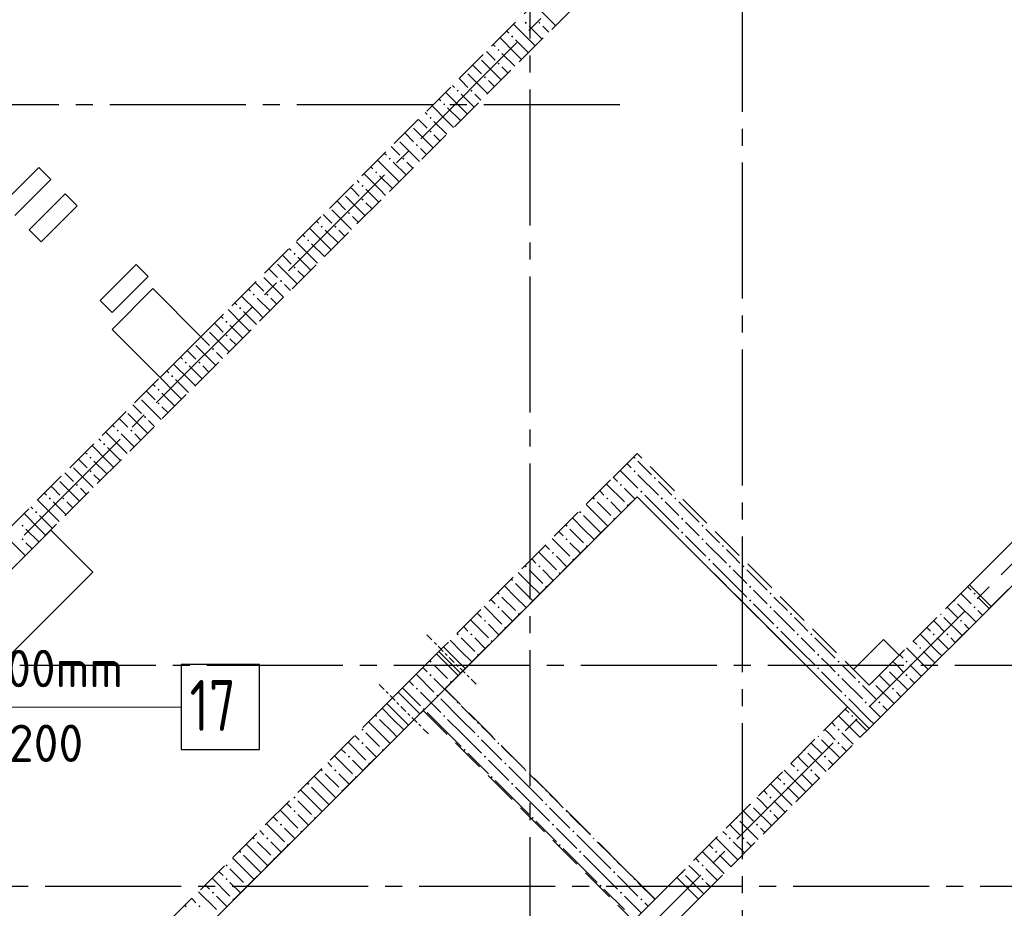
# Model space of a CAD drawing. Header units: millimetres. Extents: x 0 to 43617, y 0 to 59400.
# Tile 15 of 29: x 18824 to 24616, y 24401 to 29632. Entities that reach past the tile are written whole.
import ezdxf

# ---------------------------------------------------------------- set-up
doc = ezdxf.new("R2010")
doc.units = ezdxf.units.MM
doc.linetypes.add('______2', pattern=[270, 200, -70])
doc.linetypes.add('______5', pattern=[1100, 800, -100, 100, -100])
for name, color, linetype, lineweight in [('ДОП Верх по У', 7, 'Continuous', 25), ('Макрос окна_ макрос двери', 7, 'Continuous', 18), ('Оси', 40, '______5', 18), ('Позиционная метка номер позиции', 7, 'Continuous', 13)]:
    doc.layers.add(name, color=color, linetype=linetype, lineweight=lineweight)
doc.layers.add('ЖБ Перекрытие верхний уровень', color=7, linetype='Continuous', lineweight=25, true_color=0xe0e0ff)
doc.layers.add('ЖБ Стена верхний уровень', color=7, linetype='Continuous', lineweight=25, true_color=0x006e00)
doc.styles.add('ISOCPEUR', font='txt')

msp = doc.modelspace()

# ---------------------------------------------------------------- hatches: boundary and pattern name
at = {"layer": 'ЖБ Стена верхний уровень', "linetype": 'Continuous', "lineweight": 18, "transparency": 33554687}
for points in [[(21794.5, 29613.1), (21801, 29619.6), (21807.5, 29613.1), (21801, 29606.6)], [(21874.5, 29613.1), (21881, 29619.6), (21887.5, 29613.1), (21881, 29606.6)], [(21714.5, 29533.1), (21721, 29539.6), (21727.4, 29533.1), (21721, 29526.6)], [(21634.5, 29453.1), (21640.9, 29459.6), (21647.4, 29453.1), (21640.9, 29446.6)], [(21634.5, 29373.1), (21640.9, 29379.6), (21647.4, 29373.1), (21640.9, 29366.6)], [(21554.4, 29293.1), (21560.9, 29299.6), (21567.4, 29293.1), (21560.9, 29286.6)], [(21394.5, 29213.1), (21401, 29219.6), (21407.5, 29213.1), (21401, 29206.6)], [(21474.5, 29213.1), (21481, 29219.6), (21487.5, 29213.1), (21481, 29206.6)], [(21314.5, 29133.1), (21321, 29139.6), (21327.4, 29133.1), (21321, 29126.6)], [(21234.5, 29053.1), (21240.9, 29059.6), (21247.4, 29053.1), (21240.9, 29046.6)], [(21234.5, 28973.1), (21240.9, 28979.6), (21247.4, 28973.1), (21240.9, 28966.6)], [(21154.4, 28893.1), (21160.9, 28899.6), (21167.4, 28893.1), (21160.9, 28886.6)], [(20994.5, 28813.1), (21001, 28819.6), (21007.5, 28813.1), (21001, 28806.6)], [(21074.5, 28813.1), (21081, 28819.6), (21087.5, 28813.1), (21081, 28806.6)], [(20914.5, 28733.1), (20921, 28739.6), (20927.4, 28733.1), (20921, 28726.6)], [(20834.5, 28653.1), (20840.9, 28659.6), (20847.4, 28653.1), (20840.9, 28646.6)], [(20834.5, 28573.1), (20840.9, 28579.6), (20847.4, 28573.1), (20840.9, 28566.6)], [(20754.4, 28493.1), (20760.9, 28499.6), (20767.4, 28493.1), (20760.9, 28486.6)], [(20594.5, 28413.1), (20601, 28419.6), (20607.5, 28413.1), (20601, 28406.6)], [(20674.5, 28413.1), (20681, 28419.6), (20687.5, 28413.1), (20681, 28406.6)], [(20514.5, 28333.1), (20521, 28339.6), (20527.4, 28333.1), (20521, 28326.6)], [(20434.5, 28253.1), (20440.9, 28259.6), (20447.4, 28253.1), (20440.9, 28246.6)], [(20434.5, 28173.1), (20440.9, 28179.6), (20447.4, 28173.1), (20440.9, 28166.6)], [(20354.4, 28093.1), (20360.9, 28099.6), (20367.4, 28093.1), (20360.9, 28086.6)], [(20194.5, 28013.1), (20201, 28019.6), (20207.5, 28013.1), (20201, 28006.6)], [(20274.5, 28013.1), (20281, 28019.6), (20287.5, 28013.1), (20281, 28006.6)], [(20114.5, 27933.1), (20121, 27939.6), (20127.4, 27933.1), (20121, 27926.6)], [(20034.5, 27853.1), (20040.9, 27859.6), (20047.4, 27853.1), (20040.9, 27846.6)], [(20034.5, 27773.1), (20040.9, 27779.6), (20047.4, 27773.1), (20040.9, 27766.6)], [(19954.4, 27693.1), (19960.9, 27699.6), (19967.4, 27693.1), (19960.9, 27686.6)], [(19794.5, 27613.1), (19801, 27619.6), (19807.5, 27613.1), (19801, 27606.6)], [(19874.5, 27613.1), (19881, 27619.6), (19887.5, 27613.1), (19881, 27606.6)], [(19714.5, 27533.1), (19721, 27539.6), (19727.4, 27533.1), (19721, 27526.6)], [(19634.5, 27453.1), (19640.9, 27459.6), (19647.4, 27453.1), (19640.9, 27446.6)], [(19634.5, 27373.1), (19640.9, 27379.6), (19647.4, 27373.1), (19640.9, 27366.6)], [(19554.4, 27293.1), (19560.9, 27299.6), (19567.4, 27293.1), (19560.9, 27286.6)], [(19394.5, 27213.1), (19401, 27219.6), (19407.5, 27213.1), (19401, 27206.6)], [(19474.5, 27213.1), (19481, 27219.6), (19487.5, 27213.1), (19481, 27206.6)], [(19314.5, 27133.1), (19321, 27139.6), (19327.4, 27133.1), (19321, 27126.6)], [(19234.5, 27053.1), (19240.9, 27059.6), (19247.4, 27053.1), (19240.9, 27046.6)], [(22434.5, 27053.1), (22440.9, 27059.6), (22447.4, 27053.1), (22440.9, 27046.6)], [(19234.5, 26973.1), (19240.9, 26979.6), (19247.4, 26973.1), (19240.9, 26966.6)], [(22434.5, 26973.1), (22440.9, 26979.6), (22447.4, 26973.1), (22440.9, 26966.6)], [(22554.4, 26933.1), (22560.9, 26939.6), (22567.4, 26933.1), (22560.9, 26926.6)], [(19154.4, 26893.1), (19160.9, 26899.6), (19167.4, 26893.1), (19160.9, 26886.6)], [(22354.4, 26893.1), (22360.9, 26899.6), (22367.4, 26893.1), (22360.9, 26886.6)], [(18994.5, 26813.1), (19001, 26819.6), (19007.5, 26813.1), (19001, 26806.6)], [(19074.5, 26813.1), (19081, 26819.6), (19087.5, 26813.1), (19081, 26806.6)], [(22194.5, 26813.1), (22201, 26819.6), (22207.5, 26813.1), (22201, 26806.6)], [(22274.5, 26813.1), (22281, 26819.6), (22287.5, 26813.1), (22281, 26806.6)], [(22474.5, 26853.1), (22481, 26859.6), (22487.5, 26853.1), (22481, 26846.6)], [(22594.5, 26813.1), (22601, 26819.6), (22607.5, 26813.1), (22601, 26806.6)], [(22674.5, 26813.1), (22681, 26819.6), (22687.5, 26813.1), (22681, 26806.6)], [(22394.5, 26773.1), (22401, 26779.6), (22406.2, 26774.3), (22399.7, 26767.8)], [(18914.5, 26733.1), (18921, 26739.6), (18927.4, 26733.1), (18921, 26726.6)], [(22114.5, 26733.1), (22121, 26739.6), (22127.4, 26733.1), (22121, 26726.6)], [(18834.5, 26653.1), (18840.9, 26659.6), (18847.4, 26653.1), (18840.9, 26646.6)], [(22034.5, 26653.1), (22040.9, 26659.6), (22047.4, 26653.1), (22040.9, 26646.6)], [(22314.5, 26693.1), (22321, 26699.6), (22326.2, 26694.3), (22319.7, 26687.8)], [(22714.5, 26693.1), (22721, 26699.6), (22727.4, 26693.1), (22721, 26686.6)], [(22834.5, 26653.1), (22840.9, 26659.6), (22847.4, 26653.1), (22840.9, 26646.6)], [(22714.5, 26613.1), (22721, 26619.6), (22727.4, 26613.1), (22721, 26606.6)], [(18834.5, 26573.1), (18840.9, 26579.6), (18847.4, 26573.1), (18840.9, 26566.6)], [(22034.5, 26573.1), (22040.9, 26579.6), (22047.4, 26573.1), (22040.9, 26566.6)], [(22154.4, 26533.1), (22160.9, 26539.6), (22166.2, 26534.3), (22159.7, 26527.8)], [(22834.5, 26573.1), (22840.9, 26579.6), (22847.4, 26573.1), (22840.9, 26566.6)], [(22954.4, 26533.1), (22960.9, 26539.6), (22967.4, 26533.1), (22960.9, 26526.6)], [(21954.4, 26493.1), (21960.9, 26499.6), (21967.4, 26493.1), (21960.9, 26486.6)], [(21794.5, 26413.1), (21801, 26419.6), (21807.5, 26413.1), (21801, 26406.6)], [(21874.5, 26413.1), (21881, 26419.6), (21887.5, 26413.1), (21881, 26406.6)], [(22074.5, 26453.1), (22081, 26459.6), (22086.2, 26454.3), (22079.7, 26447.9)], [(22874.5, 26453.1), (22881, 26459.6), (22887.5, 26453.1), (22881, 26446.6)], [(22994.5, 26413.1), (23001, 26419.6), (23007.5, 26413.1), (23001, 26406.6)], [(23074.5, 26413.1), (23081, 26419.6), (23087.5, 26413.1), (23081, 26406.6)], [(21994.5, 26373.1), (22001, 26379.6), (22006.2, 26374.3), (21999.7, 26367.8)], [(21714.5, 26333.1), (21721, 26339.6), (21727.4, 26333.1), (21721, 26326.6)], [(21914.5, 26293.1), (21921, 26299.6), (21926.2, 26294.3), (21919.7, 26287.8)], [(23114.5, 26293.1), (23121, 26299.6), (23127.4, 26293.1), (23121, 26286.6)], [(21634.5, 26253.1), (21640.9, 26259.6), (21647.4, 26253.1), (21640.9, 26246.6)], [(23234.5, 26253.1), (23240.9, 26259.6), (23247.4, 26253.1), (23240.9, 26246.6)], [(24434.5, 26253.1), (24440.9, 26259.6), (24447.4, 26253.1), (24440.9, 26246.6)], [(21634.5, 26173.1), (21640.9, 26179.6), (21647.4, 26173.1), (21640.9, 26166.6)], [(23114.5, 26213.1), (23121, 26219.6), (23127.4, 26213.1), (23121, 26206.6)], [(23234.5, 26173.1), (23240.9, 26179.6), (23247.4, 26173.1), (23240.9, 26166.6)], [(24323.7, 26216.9), (24327.4, 26213.1), (24321, 26206.6), (24317.2, 26210.4)], [(24434.5, 26173.1), (24440.9, 26179.6), (24447.4, 26173.1), (24440.9, 26166.6)], [(21754.4, 26133.1), (21760.9, 26139.6), (21766.2, 26134.3), (21759.7, 26127.8)], [(23354.4, 26133.1), (23360.9, 26139.6), (23367.4, 26133.1), (23360.9, 26126.6)], [(24243.7, 26136.9), (24247.4, 26133.1), (24240.9, 26126.6), (24237.2, 26130.4)], [(21554.4, 26093.1), (21560.9, 26099.6), (21567.4, 26093.1), (21560.9, 26086.6)], [(24354.4, 26093.1), (24360.9, 26099.6), (24367.4, 26093.1), (24360.9, 26086.6)], [(21394.5, 26013.1), (21401, 26019.6), (21407.5, 26013.1), (21401, 26006.6)], [(21474.5, 26013.1), (21481, 26019.6), (21487.5, 26013.1), (21481, 26006.6)], [(21674.5, 26053.1), (21681, 26059.6), (21686.2, 26054.3), (21679.7, 26047.9)], [(23274.5, 26053.1), (23281, 26059.6), (23287.5, 26053.1), (23281, 26046.6)], [(23394.5, 26013.1), (23401, 26019.6), (23407.5, 26013.1), (23401, 26006.6)], [(23474.5, 26013.1), (23481, 26019.6), (23487.5, 26013.1), (23481, 26006.6)], [(24194.5, 26013.1), (24201, 26019.6), (24207.5, 26013.1), (24201, 26006.6)], [(24274.5, 26013.1), (24281, 26019.6), (24287.5, 26013.1), (24281, 26006.6)], [(21594.5, 25973.1), (21601, 25979.6), (21606.2, 25974.3), (21599.7, 25967.8)], [(21319.2, 25937.9), (21321, 25939.6), (21327.4, 25933.1), (21325.7, 25931.4)], [(21514.5, 25893.1), (21521, 25899.6), (21526.2, 25894.3), (21519.7, 25887.8)], [(23514.5, 25893.1), (23521, 25899.6), (23527.4, 25893.1), (23521, 25886.6)], [(24114.5, 25933.1), (24121, 25939.6), (24127.4, 25933.1), (24121, 25926.6)], [(21234.5, 25853.1), (21240.9, 25859.6), (21247.4, 25853.1), (21240.9, 25846.6)], [(23634.5, 25853.1), (23640.9, 25859.6), (23647.4, 25853.1), (23640.9, 25846.6)], [(24034.5, 25853.1), (24040.9, 25859.6), (24047.4, 25853.1), (24040.9, 25846.6)], [(21234.5, 25773.1), (21239, 25777.7), (21245.5, 25771.2), (21240.9, 25766.6)], [(21239, 25777.7), (21240.9, 25779.6), (21247.4, 25773.1), (21245.5, 25771.2)], [(23514.5, 25813.1), (23521, 25819.6), (23527.4, 25813.1), (23521, 25806.6)], [(23634.5, 25773.1), (23640.9, 25779.6), (23647.4, 25773.1), (23640.9, 25766.6)], [(23923.7, 25816.9), (23927.4, 25813.1), (23921, 25806.6), (23917.2, 25810.4)], [(24034.5, 25773.1), (24040.9, 25779.6), (24047.4, 25773.1), (24040.9, 25766.6)], [(21354.4, 25733.1), (21360.9, 25739.6), (21366.2, 25734.4), (21359.7, 25727.9)], [(23754.4, 25733.1), (23760.9, 25739.6), (23767.4, 25733.1), (23760.9, 25726.6)], [(23843.7, 25736.9), (23847.4, 25733.1), (23840.9, 25726.6), (23837.2, 25730.4)], [(21154.4, 25693.1), (21160.9, 25699.6), (21167.4, 25693.1), (21160.9, 25686.6)], [(21274.5, 25653.1), (21281, 25659.6), (21287.5, 25653.1), (21281, 25646.6)], [(23674.5, 25653.1), (23681, 25659.6), (23687.5, 25653.1), (23681, 25646.6)], [(23954.4, 25693.1), (23960.9, 25699.6), (23967.4, 25693.1), (23960.9, 25686.6)], [(21394.5, 25613.1), (21399, 25617.7), (21405.5, 25611.2), (21401, 25606.6)], [(23794.5, 25613.1), (23801, 25619.6), (23807.5, 25613.1), (23801, 25606.6)], [(23874.5, 25613.1), (23881, 25619.6), (23887.5, 25613.1), (23881, 25606.6)], [(21194.5, 25573.1), (21201, 25579.6), (21207.5, 25573.1), (21201, 25566.6)], [(20914.5, 25533.1), (20921, 25539.6), (20927.4, 25533.1), (20921, 25526.6)], [(21314.5, 25533.1), (21321, 25539.6), (21327.4, 25533.1), (21321, 25526.6)], [(21514.5, 25493.1), (21519, 25497.7), (21525.5, 25491.2), (21521, 25486.6)], [(23714.5, 25533.1), (23721, 25539.6), (23727.4, 25533.1), (23721, 25526.6)], [(20834.5, 25453.1), (20840.9, 25459.6), (20847.4, 25453.1), (20840.9, 25446.6)], [(23634.5, 25453.1), (23640.9, 25459.6), (23647.4, 25453.1), (23640.9, 25446.6)], [(20834.5, 25373.1), (20840.9, 25379.6), (20847.4, 25373.1), (20840.9, 25366.6)], [(21514.5, 25413.1), (21521, 25419.6), (21527.4, 25413.1), (21521, 25406.6)], [(21634.5, 25373.1), (21639, 25377.7), (21645.5, 25371.2), (21640.9, 25366.6)], [(23523.7, 25416.9), (23527.4, 25413.1), (23521, 25406.6), (23517.2, 25410.4)], [(23634.5, 25373.1), (23640.9, 25379.6), (23647.4, 25373.1), (23640.9, 25366.6)], [(20954.4, 25333.1), (20960.9, 25339.6), (20966.2, 25334.4), (20959.7, 25327.8)], [(21434.5, 25333.1), (21440.9, 25339.6), (21447.4, 25333.1), (21440.9, 25326.6)], [(23443.7, 25336.9), (23447.4, 25333.1), (23440.9, 25326.6), (23437.2, 25330.4)], [(20754.4, 25293.1), (20760.9, 25299.6), (20767.4, 25293.1), (20760.9, 25286.6)], [(20874.5, 25253.1), (20881, 25259.6), (20886.2, 25254.3), (20879.7, 25247.9)], [(21554.4, 25293.1), (21560.9, 25299.6), (21567.4, 25293.1), (21560.9, 25286.6)], [(21674.5, 25253.1), (21681, 25259.6), (21687.5, 25253.1), (21681, 25246.6)], [(23554.4, 25293.1), (23560.9, 25299.6), (23567.4, 25293.1), (23560.9, 25286.6)], [(20594.5, 25213.1), (20601, 25219.6), (20607.5, 25213.1), (20601, 25206.6)], [(20674.5, 25213.1), (20681, 25219.6), (20687.5, 25213.1), (20681, 25206.6)], [(21794.5, 25213.1), (21799, 25217.7), (21805.5, 25211.2), (21801, 25206.6)], [(23394.5, 25213.1), (23401, 25219.6), (23407.5, 25213.1), (23401, 25206.6)], [(23474.5, 25213.1), (23481, 25219.6), (23487.5, 25213.1), (23481, 25206.6)], [(20514.5, 25133.1), (20521, 25139.6), (20527.4, 25133.1), (20521, 25126.6)], [(20794.5, 25173.1), (20801, 25179.6), (20806.2, 25174.3), (20799.7, 25167.8)], [(21594.5, 25173.1), (21601, 25179.6), (21607.5, 25173.1), (21601, 25166.6)], [(21714.5, 25133.1), (21721, 25139.6), (21727.4, 25133.1), (21721, 25126.6)], [(23314.5, 25133.1), (23321, 25139.6), (23327.4, 25133.1), (23321, 25126.6)], [(20714.5, 25093.1), (20721, 25099.6), (20726.2, 25094.3), (20719.7, 25087.8)], [(21914.5, 25093.1), (21919, 25097.7), (21925.5, 25091.2), (21921, 25086.6)], [(20434.5, 25053.1), (20440.9, 25059.6), (20447.4, 25053.1), (20440.9, 25046.6)], [(23234.5, 25053.1), (23240.9, 25059.6), (23247.4, 25053.1), (23240.9, 25046.6)], [(20434.5, 24973.1), (20440.9, 24979.6), (20447.4, 24973.1), (20440.9, 24966.6)], [(21914.5, 25013.1), (21921, 25019.6), (21927.4, 25013.1), (21921, 25006.6)], [(22034.5, 24973.1), (22039, 24977.7), (22045.5, 24971.2), (22040.9, 24966.6)], [(23123.7, 25016.9), (23127.4, 25013.1), (23121, 25006.6), (23117.2, 25010.4)], [(23234.5, 24973.1), (23240.9, 24979.6), (23247.4, 24973.1), (23240.9, 24966.6)], [(20554.4, 24933.1), (20560.9, 24939.6), (20566.2, 24934.4), (20559.7, 24927.8)], [(21834.5, 24933.1), (21840.9, 24939.6), (21847.4, 24933.1), (21840.9, 24926.6)], [(23043.7, 24936.9), (23047.4, 24933.1), (23040.9, 24926.6), (23037.2, 24930.4)], [(20354.4, 24893.1), (20360.9, 24899.6), (20367.4, 24893.1), (20360.9, 24886.6)], [(20474.5, 24853.1), (20481, 24859.6), (20486.2, 24854.3), (20479.7, 24847.9)], [(21954.4, 24893.1), (21960.9, 24899.6), (21967.4, 24893.1), (21960.9, 24886.6)], [(22074.5, 24853.1), (22081, 24859.6), (22087.5, 24853.1), (22081, 24846.6)], [(23154.4, 24893.1), (23160.9, 24899.6), (23167.4, 24893.1), (23160.9, 24886.6)], [(20194.5, 24813.1), (20201, 24819.6), (20207.5, 24813.1), (20201, 24806.6)], [(20274.5, 24813.1), (20281, 24819.6), (20287.5, 24813.1), (20281, 24806.6)], [(22194.5, 24813.1), (22199, 24817.7), (22205.5, 24811.2), (22201, 24806.6)], [(22994.5, 24813.1), (23001, 24819.6), (23007.5, 24813.1), (23001, 24806.6)], [(23074.5, 24813.1), (23081, 24819.6), (23087.5, 24813.1), (23081, 24806.6)], [(20114.5, 24733.1), (20121, 24739.6), (20127.4, 24733.1), (20121, 24726.6)], [(20394.5, 24773.1), (20401, 24779.6), (20406.2, 24774.3), (20399.7, 24767.8)], [(21994.5, 24773.1), (22001, 24779.6), (22007.5, 24773.1), (22001, 24766.6)], [(22114.5, 24733.1), (22121, 24739.6), (22127.4, 24733.1), (22121, 24726.6)], [(22914.5, 24733.1), (22921, 24739.6), (22927.4, 24733.1), (22921, 24726.6)], [(20314.5, 24693.1), (20321, 24699.6), (20326.2, 24694.3), (20319.7, 24687.8)], [(22314.5, 24693.1), (22319, 24697.7), (22325.5, 24691.2), (22321, 24686.6)], [(20034.5, 24653.1), (20040.9, 24659.6), (20047.4, 24653.1), (20040.9, 24646.6)], [(22314.5, 24613.1), (22321, 24619.6), (22327.4, 24613.1), (22321, 24606.6)], [(22723.7, 24616.9), (22727.4, 24613.1), (22721, 24606.6), (22717.2, 24610.4)], [(22834.5, 24653.1), (22840.9, 24659.6), (22847.4, 24653.1), (22840.9, 24646.6)], [(20034.5, 24573.1), (20040.9, 24579.6), (20047.4, 24573.1), (20040.9, 24566.6)], [(22434.5, 24573.1), (22439, 24577.7), (22445.5, 24571.2), (22440.9, 24566.6)], [(22834.5, 24573.1), (22840.9, 24579.6), (22847.4, 24573.1), (22840.9, 24566.6)], [(19954.4, 24493.1), (19960.9, 24499.6), (19967.4, 24493.1), (19960.9, 24486.6)], [(20154.4, 24533.1), (20160.9, 24539.6), (20166.2, 24534.4), (20159.7, 24527.8)], [(22234.5, 24533.1), (22240.9, 24539.6), (22247.4, 24533.1), (22240.9, 24526.6)], [(22354.4, 24493.1), (22360.9, 24499.6), (22367.4, 24493.1), (22360.9, 24486.6)], [(20074.5, 24453.1), (20081, 24459.6), (20086.2, 24454.3), (20079.7, 24447.9)], [(22474.5, 24453.1), (22481, 24459.6), (22487.5, 24453.1), (22481, 24446.6)], [(19794.5, 24413.1), (19801, 24419.6), (19807.5, 24413.1), (19801, 24406.6)], [(19874.5, 24413.1), (19881, 24419.6), (19887.5, 24413.1), (19881, 24406.6)]]:
    msp.add_hatch(color=7, dxfattribs=at).paths.add_polyline_path(points, flags=16)

# ---------------------------------------------------------------- linework, layer by layer
at = {"layer": 'ДОП Верх по У', "color": 7, "linetype": 'Continuous', "lineweight": 13, "transparency": 33554687}
msp.add_line((17574, 25585), (19682, 25585), dxfattribs=at)
at = {"layer": 'ДОП Верх по У', "color": 7, "linetype": 'Continuous', "lineweight": 25, "transparency": 33554687}
msp.add_lwpolyline([(19774, 25335), (20234, 25335), (20234, 25835), (19774, 25835), (19774, 25335)], dxfattribs=at)
at = {"layer": 'ЖБ Перекрытие верхний уровень', "color": 7, "linetype": 'Continuous', "lineweight": 18, "transparency": 33554687}
for p, q in [((18936.1, 28762.4), (18724, 28550.3)), ((19006.8, 28691.7), (18936.1, 28762.4)), ((18794.7, 28479.6), (19006.8, 28691.7)), ((19091.5, 28607.1), (18879.3, 28395)), ((19162.2, 28536.4), (19091.5, 28607.1)), ((18950, 28324.3), (19162.2, 28536.4)), ((18879.3, 28395), (18950, 28324.3)), ((19508.6, 28189.9), (19296.5, 27977.8)), ((19579.4, 28119.2), (19508.6, 28189.9)), ((19367.2, 27907.1), (19579.4, 28119.2)), ((19607.5, 28048.6), (19367.1, 27808.2)), ((19890.4, 27765.7), (19607.5, 28048.6)), ((19296.5, 27977.8), (19367.2, 27907.1)), ((19367.1, 27808.2), (19650, 27525.3)), ((19650, 27525.3), (19890.4, 27765.7)), ((22455.7, 26823.8), (19316.1, 23684.2)), ((23693.1, 25586.4), (22455.7, 26823.8)), ((19006.5, 26627.3), (18440.8, 26061.6)), ((19254, 26379.8), (19006.5, 26627.3)), ((24778.5, 26417.2), (23820.4, 25459.1)), ((18688.3, 25814.1), (19254, 26379.8)), ((23905.2, 25982.3), (23728.5, 25805.6)), ((23997.2, 25890.4), (23905.2, 25982.3)), ((23820.4, 25713.6), (23997.2, 25890.4)), ((23728.5, 25805.6), (23820.4, 25713.6)), ((23820.4, 25459.1), (23693.1, 25586.4))]:
    msp.add_line(p, q, dxfattribs=at)
at = {"layer": 'ЖБ Стена верхний уровень', "color": 251, "linetype": '______2', "lineweight": 13, "true_color": 0x656565, "transparency": 33554687}
for p, q in [((23650.7, 31526.1), (17435.2, 25310.6)), ((17562.5, 25183.3), (23778, 31398.8)), ((22455.7, 27078.4), (22300.1, 26922.8)), ((23820.4, 25713.6), (22455.7, 27078.4)), ((22300.1, 26922.8), (21317.2, 25939.9)), ((21444.5, 25812.6), (22455.7, 26823.8)), ((22455.7, 26823.8), (23693.1, 25586.4)), ((24410.8, 26304.1), (23820.4, 25713.6)), ((24410.8, 26304.1), (24538.1, 26176.8)), ((23947.7, 25586.4), (24538.1, 26176.8)), ((21289, 25911.6), (21197, 25819.7)), ((21289, 25911.6), (21416.2, 25784.4)), ((21289, 25911.6), (21416.2, 25784.4)), ((21444.5, 25812.6), (21317.2, 25939.9)), ((21444.5, 25812.6), (21317.2, 25939.9)), ((21197, 25819.7), (21069.8, 25692.4)), ((21324.3, 25692.4), (21416.2, 25784.4)), ((21069.8, 25692.4), (21050.3, 25673)), ((21177.6, 25545.7), (21050.3, 25673)), ((22561.7, 24455), (21324.3, 25692.4)), ((20983.1, 25605.8), (19188.9, 23811.5)), ((20983.1, 25605.8), (21110.4, 25478.5)), ((21177.6, 25545.7), (21197, 25565.1)), ((21197, 25565.1), (22434.5, 24327.7)), ((23693.1, 25586.4), (22689, 24582.3)), ((23820.4, 25459.1), (23947.7, 25586.4)), ((19316.1, 23684.2), (21110.4, 25478.5)), ((22816.3, 24455), (23820.4, 25459.1)), ((22816.3, 24455), (22689, 24582.3)), ((22434.5, 24327.7), (22561.7, 24455))]:
    msp.add_line(p, q, dxfattribs=at)
at = {"layer": 'ЖБ Стена верхний уровень', "color": 9, "linetype": 'Continuous', "lineweight": 18, "true_color": 0xc7c7c7, "transparency": 33554687}
for p, q in [((21860.9, 29713.1), (21976.6, 29597.4)), ((21821, 29513.1), (21729.4, 29604.7)), ((21689.4, 29564.7), (21701, 29553.1)), ((21821, 29593.1), (21896.6, 29517.4)), ((21901, 29593.1), (21936.6, 29557.4)), ((21609.4, 29484.7), (21621, 29473.1)), ((21740.9, 29433.1), (21649.4, 29524.7)), ((21740.9, 29513.1), (21816.6, 29437.4)), ((21821, 29513.1), (21856.6, 29477.4)), ((21581, 29433.1), (21569.4, 29444.7)), ((21621, 29393.1), (21581, 29433.1)), ((21660.9, 29433.1), (21736.6, 29357.4)), ((21740.9, 29433.1), (21776.6, 29397.4)), ((21489.4, 29364.7), (21540.9, 29313.1)), ((21540.9, 29393.1), (21656.6, 29277.4)), ((21460.9, 29313.1), (21576.6, 29197.4)), ((21660.9, 29353.1), (21696.6, 29317.4)), ((21421, 29273.1), (21409.4, 29284.7)), ((21460.9, 29233.1), (21421, 29273.1)), ((21581, 29273.1), (21616.6, 29237.4)), ((21421, 29113.1), (21329.4, 29204.7)), ((21369.4, 29244.7), (21381, 29233.1)), ((21421, 29193.1), (21496.6, 29117.4)), ((21501, 29193.1), (21536.6, 29157.4)), ((21289.4, 29164.7), (21301, 29153.1)), ((21209.4, 29084.7), (21221, 29073.1)), ((21340.9, 29033.1), (21249.4, 29124.7)), ((21340.9, 29113.1), (21416.6, 29037.4)), ((21421, 29113.1), (21456.6, 29077.4)), ((21181, 29033.1), (21169.4, 29044.7)), ((21221, 28993.1), (21181, 29033.1)), ((21260.9, 29033.1), (21336.6, 28957.4)), ((21340.9, 29033.1), (21376.6, 28997.4)), ((21089.4, 28964.7), (21140.9, 28913.1)), ((21140.9, 28993.1), (21256.6, 28877.4)), ((21060.9, 28913.1), (21176.6, 28797.4)), ((21260.9, 28953.1), (21296.6, 28917.4)), ((20969.4, 28844.7), (20981, 28833.1)), ((21021, 28873.1), (21009.4, 28884.7)), ((21060.9, 28833.1), (21021, 28873.1)), ((21181, 28873.1), (21216.6, 28837.4)), ((21021, 28713.1), (20929.4, 28804.7)), ((21021, 28793.1), (21096.6, 28717.4)), ((21101, 28793.1), (21136.6, 28757.4)), ((20889.4, 28764.7), (20901, 28753.1)), ((20809.4, 28684.7), (20821, 28673.1)), ((20940.9, 28633.1), (20849.4, 28724.7)), ((20940.9, 28713.1), (21016.6, 28637.4)), ((21021, 28713.1), (21056.6, 28677.4)), ((20781, 28633.1), (20769.4, 28644.7)), ((20821, 28593.1), (20781, 28633.1)), ((20860.9, 28633.1), (20936.6, 28557.4)), ((20940.9, 28633.1), (20976.6, 28597.4)), ((20689.4, 28564.7), (20740.9, 28513.1)), ((20740.9, 28593.1), (20856.6, 28477.4)), ((20660.9, 28513.1), (20776.6, 28397.4)), ((20860.9, 28553.1), (20896.6, 28517.4)), ((20569.4, 28444.7), (20581, 28433.1)), ((20621, 28473.1), (20609.4, 28484.7)), ((20660.9, 28433.1), (20621, 28473.1)), ((20781, 28473.1), (20816.6, 28437.4)), ((20621, 28313.1), (20529.4, 28404.7)), ((20621, 28393.1), (20696.6, 28317.4)), ((20701, 28393.1), (20736.6, 28357.4)), ((20540.9, 28233.1), (20449.4, 28324.7)), ((20489.4, 28364.7), (20501, 28353.1)), ((20409.4, 28284.7), (20421, 28273.1)), ((20540.9, 28313.1), (20616.6, 28237.4)), ((20621, 28313.1), (20656.6, 28277.4)), ((20381, 28233.1), (20369.4, 28244.7)), ((20421, 28193.1), (20381, 28233.1)), ((20460.9, 28233.1), (20536.6, 28157.4)), ((20540.9, 28233.1), (20576.6, 28197.4)), ((20289.4, 28164.7), (20340.9, 28113.1)), ((20340.9, 28193.1), (20456.6, 28077.4)), ((20460.9, 28153.1), (20496.6, 28117.4)), ((20260.9, 28113.1), (20376.6, 27997.4)), ((20169.4, 28044.7), (20181, 28033.1)), ((20221, 28073.1), (20209.4, 28084.7)), ((20260.9, 28033.1), (20221, 28073.1)), ((20381, 28073.1), (20416.6, 28037.4)), ((20221, 27913.1), (20129.4, 28004.7)), ((20221, 27993.1), (20296.6, 27917.4)), ((20301, 27993.1), (20336.6, 27957.4)), ((20140.9, 27833.1), (20049.4, 27924.7)), ((20089.4, 27964.7), (20101, 27953.1)), ((20009.4, 27884.7), (20021, 27873.1)), ((20140.9, 27913.1), (20216.6, 27837.4)), ((20221, 27913.1), (20256.6, 27877.4)), ((19981, 27833.1), (19969.4, 27844.7)), ((20021, 27793.1), (19981, 27833.1)), ((20060.9, 27833.1), (20136.6, 27757.4)), ((20140.9, 27833.1), (20176.6, 27797.4)), ((19889.4, 27764.7), (19940.9, 27713.1)), ((19940.9, 27793.1), (20056.6, 27677.4)), ((20060.9, 27753.1), (20096.6, 27717.4)), ((19860.9, 27713.1), (19976.6, 27597.4)), ((19769.4, 27644.7), (19781, 27633.1)), ((19821, 27673.1), (19809.4, 27684.7)), ((19860.9, 27633.1), (19821, 27673.1)), ((19981, 27673.1), (20016.6, 27637.4)), ((19821, 27513.1), (19729.4, 27604.7)), ((19821, 27593.1), (19896.6, 27517.4)), ((19901, 27593.1), (19936.6, 27557.4)), ((19740.9, 27433.1), (19649.4, 27524.7)), ((19689.4, 27564.7), (19701, 27553.1)), ((19740.9, 27513.1), (19816.6, 27437.4)), ((19821, 27513.1), (19856.6, 27477.4)), ((19609.4, 27484.7), (19621, 27473.1)), ((19581, 27433.1), (19569.4, 27444.7)), ((19621, 27393.1), (19581, 27433.1)), ((19660.9, 27433.1), (19736.6, 27357.4)), ((19740.9, 27433.1), (19776.6, 27397.4)), ((19489.4, 27364.7), (19540.9, 27313.1)), ((19540.9, 27393.1), (19656.6, 27277.4)), ((19660.9, 27353.1), (19696.6, 27317.4)), ((19421, 27273.1), (19409.4, 27284.7)), ((19460.9, 27313.1), (19576.6, 27197.4)), ((19369.4, 27244.7), (19381, 27233.1)), ((19460.9, 27233.1), (19421, 27273.1)), ((19581, 27273.1), (19616.6, 27237.4)), ((19289.4, 27164.7), (19301, 27153.1)), ((19421, 27113.1), (19329.4, 27204.7)), ((19421, 27193.1), (19496.6, 27117.4)), ((19501, 27193.1), (19536.6, 27157.4)), ((19340.9, 27033.1), (19249.4, 27124.7)), ((19340.9, 27113.1), (19416.6, 27037.4)), ((19421, 27113.1), (19456.6, 27077.4)), ((19209.4, 27084.7), (19221, 27073.1)), ((19140.9, 26993.1), (19256.6, 26877.4)), ((19181, 27033.1), (19169.4, 27044.7)), ((19221, 26993.1), (19181, 27033.1)), ((19260.9, 27033.1), (19336.6, 26957.4)), ((19340.9, 27033.1), (19376.6, 26997.4)), ((22421, 26993.1), (22395.7, 27018.4)), ((22460.9, 27033.1), (22540.9, 26953.1)), ((19089.4, 26964.7), (19140.9, 26913.1)), ((19260.9, 26953.1), (19296.6, 26917.4)), ((22315.7, 26938.4), (22340.9, 26913.1)), ((22355.7, 26978.4), (22460.9, 26873.1)), ((22460.9, 26953.1), (22581, 26833.1)), ((19021, 26873.1), (19009.4, 26884.7)), ((19060.9, 26913.1), (19176.6, 26797.4)), ((22275.7, 26898.4), (22381, 26793.1)), ((22621, 26873.1), (22581, 26913.1)), ((18969.4, 26844.7), (18981, 26833.1)), ((19060.9, 26833.1), (19021, 26873.1)), ((19181, 26873.1), (19216.6, 26837.4)), ((22260.9, 26833.1), (22235.7, 26858.4)), ((22381, 26873.1), (22385.8, 26868.3)), ((22385.8, 26868.3), (22443, 26811.1)), ((22621, 26713.1), (22501, 26833.1)), ((22660.9, 26833.1), (22621, 26873.1)), ((18889.4, 26764.7), (18901, 26753.1)), ((19021, 26713.1), (18929.4, 26804.7)), ((19021, 26793.1), (19096.6, 26717.4)), ((19101, 26793.1), (19136.6, 26757.4)), ((22221, 26713.1), (22155.7, 26778.4)), ((22221, 26793.1), (22301, 26713.1)), ((22301, 26793.1), (22363, 26731.1)), ((22621, 26793.1), (22701, 26713.1)), ((22701, 26793.1), (22821, 26673.1)), ((18940.9, 26633.1), (18849.4, 26724.7)), ((18940.9, 26713.1), (19016.6, 26637.4)), ((19021, 26713.1), (19056.6, 26677.4)), ((22140.9, 26713.1), (22221, 26633.1)), ((22221, 26713.1), (22283, 26651.1)), ((22621, 26713.1), (22701, 26633.1)), ((22140.9, 26633.1), (22075.7, 26698.4)), ((22781, 26633.1), (22740.9, 26673.1)), ((18740.9, 26593.1), (18856.6, 26477.4)), ((18860.9, 26633.1), (18936.6, 26557.4)), ((18940.9, 26633.1), (18976.6, 26597.4)), ((22021, 26593.1), (21995.7, 26618.4)), ((22060.9, 26633.1), (22140.9, 26553.1)), ((22140.9, 26633.1), (22203, 26571.1)), ((22221, 26633.1), (22243, 26611.1)), ((22740.9, 26593.1), (22860.9, 26473.1)), ((22821, 26593.1), (22781, 26633.1)), ((22860.9, 26633.1), (22940.9, 26553.1)), ((18860.9, 26553.1), (18896.6, 26517.4)), ((21915.7, 26538.4), (21940.9, 26513.1)), ((21955.7, 26578.4), (22060.9, 26473.1)), ((22060.9, 26553.1), (22123, 26491.1)), ((22860.9, 26553.1), (22981, 26433.1)), ((21875.7, 26498.4), (21981, 26393.1)), ((21981, 26473.1), (22043, 26411.1)), ((23021, 26473.1), (22981, 26513.1)), ((23060.9, 26433.1), (23021, 26473.1)), ((21860.9, 26433.1), (21835.7, 26458.4)), ((23021, 26313.1), (22901, 26433.1)), ((21821, 26313.1), (21755.7, 26378.4)), ((21821, 26393.1), (21901, 26313.1)), ((21901, 26393.1), (21963, 26331.1)), ((23021, 26393.1), (23101, 26313.1)), ((23101, 26393.1), (23221, 26273.1)), ((21740.9, 26233.1), (21675.7, 26298.4)), ((21740.9, 26313.1), (21821, 26233.1)), ((21821, 26313.1), (21883, 26251.1)), ((23021, 26313.1), (23101, 26233.1)), ((23181, 26233.1), (23140.9, 26273.1)), ((24381, 26233.1), (24360.4, 26253.7)), ((24400.4, 26293.7), (24421, 26273.1)), ((21621, 26193.1), (21595.7, 26218.4)), ((21660.9, 26233.1), (21740.9, 26153.1)), ((21740.9, 26233.1), (21803, 26171.1)), ((21821, 26233.1), (21843, 26211.1)), ((23140.9, 26193.1), (23260.9, 26073.1)), ((23221, 26193.1), (23181, 26233.1)), ((23260.9, 26233.1), (23340.9, 26153.1)), ((24421, 26193.1), (24381, 26233.1)), ((21515.7, 26138.4), (21540.9, 26113.1)), ((21555.7, 26178.4), (21660.9, 26073.1)), ((21660.9, 26153.1), (21723, 26091.1)), ((23260.9, 26153.1), (23381, 26033.1)), ((24280.4, 26173.7), (24340.9, 26113.1)), ((21475.7, 26098.4), (21581, 25993.1)), ((21581, 26073.1), (21643, 26011.1)), ((23421, 26073.1), (23381, 26113.1)), ((23460.9, 26033.1), (23421, 26073.1)), ((24221, 26073.1), (24200.4, 26093.7)), ((24260.9, 26033.1), (24221, 26073.1)), ((21460.9, 26033.1), (21435.7, 26058.4)), ((23421, 25913.1), (23301, 26033.1)), ((24221, 25913.1), (24120.4, 26013.7)), ((24160.4, 26053.7), (24181, 26033.1)), ((21421, 25913.1), (21355.7, 25978.4)), ((21421, 25993.1), (21501, 25913.1)), ((21501, 25993.1), (21563, 25931.1)), ((23421, 25993.1), (23501, 25913.1)), ((23501, 25993.1), (23621, 25873.1)), ((24080.4, 25973.7), (24101, 25953.1)), ((21340.9, 25833.1), (21275.7, 25898.4)), ((21421, 25913.1), (21483, 25851.1)), ((23421, 25913.1), (23501, 25833.1)), ((24000.4, 25893.7), (24021, 25873.1)), ((24140.9, 25833.1), (24040.4, 25933.7)), ((21260.9, 25833.1), (21340.9, 25753.1)), ((21340.9, 25833.1), (21403, 25771.1)), ((23581, 25833.1), (23540.9, 25873.1)), ((23621, 25793.1), (23581, 25833.1)), ((23660.9, 25833.1), (23740.9, 25753.1)), ((23981, 25833.1), (23960.4, 25853.7)), ((24021, 25793.1), (23981, 25833.1)), ((21155.7, 25778.4), (21260.9, 25673.1)), ((21221, 25793.1), (21195.7, 25818.4)), ((23540.9, 25793.1), (23660.9, 25673.1)), ((21115.7, 25738.4), (21140.9, 25713.1)), ((21260.9, 25753.1), (21381, 25633.1)), ((23660.9, 25753.1), (23781, 25633.1)), ((23880.4, 25773.7), (23940.9, 25713.1)), ((21075.7, 25698.4), (21181, 25593.1)), ((21181, 25673.1), (21301, 25553.1)), ((23821, 25673.1), (23781, 25713.1)), ((23860.9, 25633.1), (23821, 25673.1)), ((21421, 25513.1), (21301, 25633.1)), ((23821, 25513.1), (23701, 25633.1)), ((21021, 25513.1), (20955.7, 25578.4)), ((21340.9, 25433.1), (21221, 25553.1)), ((21421, 25593.1), (21501, 25513.1)), ((23680.4, 25573.7), (23701, 25553.1)), ((23821, 25593.1), (23887.7, 25526.4)), ((23901, 25593.1), (23927.7, 25566.4)), ((20940.9, 25433.1), (20875.7, 25498.4)), ((20940.9, 25513.1), (21021, 25433.1)), ((21021, 25513.1), (21083, 25451.1)), ((21340.9, 25513.1), (21421, 25433.1)), ((21421, 25513.1), (21501, 25433.1)), ((23600.4, 25493.7), (23621, 25473.1)), ((23740.9, 25433.1), (23640.4, 25533.7)), ((23740.9, 25513.1), (23807.7, 25446.4)), ((23821, 25513.1), (23847.7, 25486.4)), ((20860.9, 25433.1), (20940.9, 25353.1)), ((20940.9, 25433.1), (21003, 25371.1)), ((21021, 25433.1), (21043, 25411.1)), ((21340.9, 25433.1), (21421, 25353.1)), ((21421, 25433.1), (21540.9, 25313.1)), ((21581, 25433.1), (21540.9, 25473.1)), ((21621, 25393.1), (21581, 25433.1)), ((23581, 25433.1), (23560.4, 25453.7)), ((23621, 25393.1), (23581, 25433.1)), ((23660.9, 25433.1), (23727.7, 25366.4)), ((23740.9, 25433.1), (23767.7, 25406.4)), ((20755.7, 25378.4), (20860.9, 25273.1)), ((20821, 25393.1), (20795.7, 25418.4)), ((21540.9, 25393.1), (21660.9, 25273.1)), ((23480.4, 25373.7), (23540.9, 25313.1)), ((23540.9, 25393.1), (23647.7, 25286.4)), ((20715.7, 25338.4), (20740.9, 25313.1)), ((20860.9, 25353.1), (20923, 25291.1)), ((21460.9, 25313.1), (21581, 25193.1)), ((21660.9, 25353.1), (21781, 25233.1)), ((23460.9, 25313.1), (23567.7, 25206.4)), ((23660.9, 25353.1), (23687.7, 25326.4)), ((20660.9, 25233.1), (20635.7, 25258.4)), ((20675.7, 25298.4), (20781, 25193.1)), ((20781, 25273.1), (20843, 25211.1)), ((21581, 25273.1), (21701, 25153.1)), ((23360.4, 25253.7), (23381, 25233.1)), ((23421, 25273.1), (23400.4, 25293.7)), ((23460.9, 25233.1), (23421, 25273.1)), ((23581, 25273.1), (23607.7, 25246.4)), ((21821, 25113.1), (21701, 25233.1)), ((23421, 25113.1), (23320.4, 25213.7)), ((20621, 25113.1), (20555.7, 25178.4)), ((20621, 25193.1), (20701, 25113.1)), ((20701, 25193.1), (20763, 25131.1)), ((21740.9, 25033.1), (21621, 25153.1)), ((21821, 25193.1), (21901, 25113.1)), ((23280.4, 25173.7), (23301, 25153.1)), ((23421, 25193.1), (23487.7, 25126.4)), ((23501, 25193.1), (23527.7, 25166.4)), ((20540.9, 25033.1), (20475.7, 25098.4)), ((20540.9, 25113.1), (20621, 25033.1)), ((20621, 25113.1), (20683, 25051.1)), ((21740.9, 25113.1), (21821, 25033.1)), ((21821, 25113.1), (21901, 25033.1)), ((23200.4, 25093.7), (23221, 25073.1)), ((23340.9, 25033.1), (23240.4, 25133.7)), ((23340.9, 25113.1), (23407.7, 25046.4)), ((23421, 25113.1), (23447.7, 25086.4)), ((20460.9, 25033.1), (20540.9, 24953.1)), ((20540.9, 25033.1), (20603, 24971.1)), ((20621, 25033.1), (20643, 25011.1)), ((21740.9, 25033.1), (21821, 24953.1)), ((21821, 25033.1), (21940.9, 24913.1)), ((21981, 25033.1), (21940.9, 25073.1)), ((22021, 24993.1), (21981, 25033.1)), ((23181, 25033.1), (23160.4, 25053.7)), ((23221, 24993.1), (23181, 25033.1)), ((23260.9, 25033.1), (23327.7, 24966.4)), ((23340.9, 25033.1), (23367.7, 25006.4)), ((20355.7, 24978.4), (20460.9, 24873.1)), ((20421, 24993.1), (20395.7, 25018.4)), ((21940.9, 24993.1), (22060.9, 24873.1)), ((23080.4, 24973.7), (23140.9, 24913.1)), ((23140.9, 24993.1), (23247.7, 24886.4)), ((20315.7, 24938.4), (20340.9, 24913.1)), ((20460.9, 24953.1), (20523, 24891.1)), ((21860.9, 24913.1), (21981, 24793.1)), ((22060.9, 24953.1), (22181, 24833.1)), ((23060.9, 24913.1), (23167.7, 24806.4)), ((23260.9, 24953.1), (23287.7, 24926.4)), ((20260.9, 24833.1), (20235.7, 24858.4)), ((20275.7, 24898.4), (20381, 24793.1)), ((20381, 24873.1), (20443, 24811.1)), ((21981, 24873.1), (22101, 24753.1)), ((22960.4, 24853.7), (22981, 24833.1)), ((23021, 24873.1), (23000.4, 24893.7)), ((23060.9, 24833.1), (23021, 24873.1)), ((23181, 24873.1), (23207.7, 24846.4)), ((20221, 24793.1), (20301, 24713.1)), ((20301, 24793.1), (20363, 24731.1)), ((22221, 24713.1), (22101, 24833.1)), ((22221, 24793.1), (22301, 24713.1)), ((23021, 24713.1), (22920.4, 24813.7)), ((23021, 24793.1), (23087.7, 24726.4)), ((23101, 24793.1), (23127.7, 24766.4)), ((20221, 24713.1), (20155.7, 24778.4)), ((22140.9, 24633.1), (22021, 24753.1)), ((22940.9, 24633.1), (22840.4, 24733.7)), ((22880.4, 24773.7), (22901, 24753.1)), ((20140.9, 24633.1), (20075.7, 24698.4)), ((20140.9, 24713.1), (20221, 24633.1)), ((20221, 24713.1), (20283, 24651.1)), ((22140.9, 24713.1), (22221, 24633.1)), ((22221, 24713.1), (22301, 24633.1)), ((22800.4, 24693.7), (22821, 24673.1)), ((22940.9, 24713.1), (23007.7, 24646.4)), ((23021, 24713.1), (23047.7, 24686.4)), ((20021, 24593.1), (19995.7, 24618.4)), ((20060.9, 24633.1), (20140.9, 24553.1)), ((20140.9, 24633.1), (20203, 24571.1)), ((20221, 24633.1), (20243, 24611.1)), ((22140.9, 24633.1), (22221, 24553.1)), ((22221, 24633.1), (22340.9, 24513.1)), ((22381, 24633.1), (22340.9, 24673.1)), ((22421, 24593.1), (22381, 24633.1)), ((22781, 24633.1), (22760.4, 24653.7)), ((22821, 24593.1), (22781, 24633.1)), ((22860.9, 24633.1), (22927.7, 24566.4)), ((22940.9, 24633.1), (22967.7, 24606.4)), ((19955.7, 24578.4), (20060.9, 24473.1)), ((22340.9, 24593.1), (22460.9, 24473.1)), ((22740.9, 24593.1), (22847.7, 24486.4)), ((19915.7, 24538.4), (19940.9, 24513.1)), ((20060.9, 24553.1), (20123, 24491.1)), ((22260.9, 24513.1), (22381, 24393.1)), ((22460.9, 24553.1), (22560.4, 24453.7)), ((22860.9, 24553.1), (22887.7, 24526.4)), ((19860.9, 24433.1), (19835.7, 24458.4)), ((19875.7, 24498.4), (19981, 24393.1)), ((19981, 24473.1), (20043, 24411.1)), ((22381, 24473.1), (22480.4, 24373.7)), ((22520.4, 24413.7), (22501, 24433.1))]:
    msp.add_line(p, q, dxfattribs=at)
for points in [[(24340.9, 26193.1), (24447.7, 26086.4), (24447.7, 26086.4)], [(24460.9, 26233.1), (24527.7, 26166.4), (24527.7, 26166.4)], [(24460.9, 26153.1), (24487.7, 26126.4), (24487.7, 26126.4)], [(24260.9, 26113.1), (24367.7, 26006.4), (24367.7, 26006.4)], [(24381, 26073.1), (24407.7, 26046.4), (24407.7, 26046.4)], [(24221, 25993.1), (24287.7, 25926.4), (24287.7, 25926.4)], [(24301, 25993.1), (24327.7, 25966.4), (24327.7, 25966.4)], [(24140.9, 25913.1), (24207.7, 25846.4), (24207.7, 25846.4)], [(24221, 25913.1), (24247.7, 25886.4), (24247.7, 25886.4)], [(24060.9, 25833.1), (24127.7, 25766.4), (24127.7, 25766.4)], [(24140.9, 25833.1), (24167.7, 25806.4), (24167.7, 25806.4)], [(23940.9, 25793.1), (24047.7, 25686.4), (24047.7, 25686.4)], [(24060.9, 25753.1), (24087.7, 25726.4), (24087.7, 25726.4)], [(23860.9, 25713.1), (23967.7, 25606.4), (23967.7, 25606.4)], [(23981, 25673.1), (24007.7, 25646.4), (24007.7, 25646.4)]]:
    msp.add_lwpolyline(points, dxfattribs=at)
at = {"layer": 'ЖБ Стена верхний уровень', "color": 251, "linetype": '______2', "lineweight": 18, "true_color": 0x656565, "transparency": 33554687}
for points in [[(21219.1, 26009.8), (21248.7, 25980.2), (21219.1, 26009.8)], [(21274.9, 25953.9), (21263.4, 25965.4), (21274.9, 25953.9)], [(21285.9, 25943), (21315.5, 25913.4), (21285.9, 25943)], [(21339.1, 25889.7), (21327.6, 25901.2), (21339.1, 25889.7)], [(21350.8, 25878), (21380.4, 25848.5), (21350.8, 25878)], [(21403.8, 25825), (21392.3, 25836.5), (21403.8, 25825)], [(21414.8, 25814.1), (21444.4, 25784.5), (21414.8, 25814.1)], [(21468, 25760.8), (21456.5, 25772.3), (21468, 25760.8)], [(21479.7, 25749.1), (21509.3, 25719.6), (21479.7, 25749.1)]]:
    msp.add_lwpolyline(points, dxfattribs=at)
at = {"layer": 'ЖБ Стена верхний уровень', "color": 251, "linetype": '______2', "lineweight": 13, "true_color": 0x656565, "transparency": 33554687}
for points in [[(21219.1, 26009.8), (21248.7, 25980.2), (21219.1, 26009.8)], [(21274.9, 25953.9), (21263.4, 25965.4), (21274.9, 25953.9)], [(21285.9, 25943), (21315.5, 25913.4), (21285.9, 25943)], [(21339.1, 25889.7), (21327.6, 25901.2), (21339.1, 25889.7)], [(21350.8, 25878), (21380.4, 25848.5), (21350.8, 25878)], [(21403.8, 25825), (21392.3, 25836.5), (21403.8, 25825)], [(21414.8, 25814.1), (21444.4, 25784.5), (21414.8, 25814.1)], [(20967.4, 25688.7), (20937.8, 25718.3), (20967.4, 25688.7)], [(21468, 25760.8), (21456.5, 25772.3), (21468, 25760.8)], [(21479.7, 25749.1), (21509.3, 25719.6), (21479.7, 25749.1)], [(20979.1, 25677), (20990.6, 25665.6), (20979.1, 25677)], [(21032.3, 25623.8), (21002.7, 25653.4), (21032.3, 25623.8)], [(21043.3, 25612.8), (21054.8, 25601.4), (21043.3, 25612.8)], [(21096.3, 25559.8), (21066.7, 25589.4), (21096.3, 25559.8)], [(21108, 25548.1), (21119.5, 25536.7), (21108, 25548.1)], [(21161.2, 25494.9), (21131.6, 25524.5), (21161.2, 25494.9)], [(21172.2, 25483.9), (21183.7, 25472.5), (21172.2, 25483.9)], [(21228, 25428.1), (21198.4, 25457.7), (21228, 25428.1)]]:
    msp.add_lwpolyline(points, dxfattribs=at)
at = {"layer": 'Макрос окна_ макрос двери', "color": 7, "linetype": 'Continuous', "lineweight": -3, "transparency": 33554687}
for p, q in [((24693.7, 26586.9), (24410.8, 26304.1)), ((24538.1, 26176.8), (24821, 26459.6)), ((21317.2, 25939.9), (21289, 25911.6)), ((21317.2, 25939.9), (21289, 25911.6)), ((21416.2, 25784.4), (21444.5, 25812.6)), ((21416.2, 25784.4), (21444.5, 25812.6)), ((21050.3, 25673), (20983.1, 25605.8)), ((21030.9, 25653.5), (21002.6, 25625.3)), ((21129.9, 25498), (21177.6, 25545.7)), ((21110.4, 25478.5), (21129.9, 25498)), ((21129.9, 25498), (21158.1, 25526.3)), ((22689, 24582.3), (22561.7, 24455)), ((22533.5, 24172.1), (22816.3, 24455))]:
    msp.add_line(p, q, dxfattribs=at)
at = {"layer": 'Оси', "color": 8, "linetype": '______5', "lineweight": -3, "transparency": 33554687}
for p, q in [((21824, 57820), (21824, 7100)), ((23074, 50790), (23074, 7100)), ((9515.6, 17263.7), (28171.9, 35920)), ((12153.1, 13919.1), (31163, 32929)), ((22354, 29130), (3600, 29130)), ((29524, 25830), (3600, 25830)), ((34074, 24530), (3600, 24530)), ((34074, 24530), (3600, 24530))]:
    msp.add_line(p, q, dxfattribs=at)
at = {"layer": 'Позиционная метка номер позиции', "color": 7, "linetype": 'Continuous', "lineweight": 13, "transparency": 33554687}
msp.add_lwpolyline([(15082.9, 25930), (15428, 25585), (19774, 25585)], dxfattribs=at)

# ---------------------------------------------------------------- texts
at = {"layer": 'ДОП Верх по У', "color": 7, "linetype": 'Continuous', "lineweight": 13, "transparency": 33554687, "attachment_point": 7, "style": 'ISOCPEUR'}
for s, insert, char_height, width in [('\\W0.96;ø14 L=2200mm ', (17594, 25702.3), 220, 2172.618), ('\\W0.75;17', (19824, 25445), 300, 472.272), ('\\W0.97;6шт. ш.200 ', (17825, 25262.3), 220, 1712.318)]:
    msp.add_mtext(s, dxfattribs=dict(at, insert=insert, char_height=char_height, width=width))

doc.saveas('drawing.dxf')
